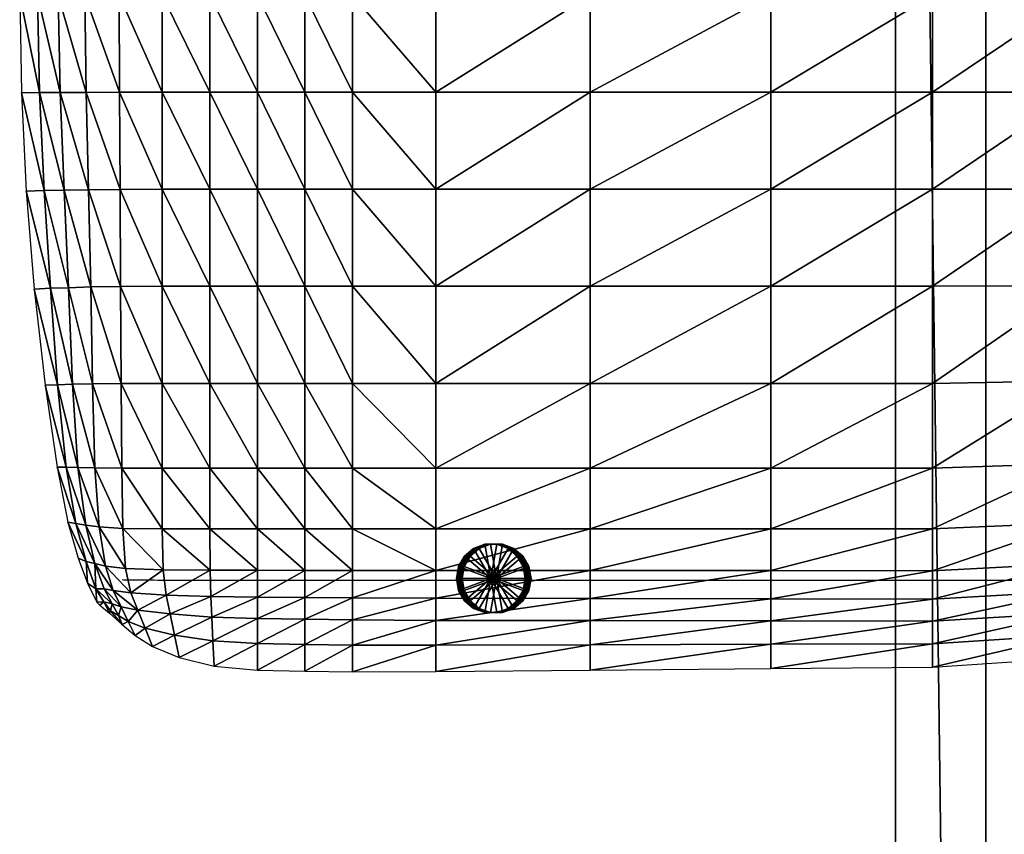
# Model space of a CAD drawing. Header units: inches. Extents: x 13.4 to 35.2, y -33.7 to 45.7.
# Tile 23 of 52: x 14.2 to 25, y 6 to 15. Entities that reach past the tile are written whole.
import ezdxf

# ---------------------------------------------------------------- set-up
doc = ezdxf.new("R2010")
doc.units = ezdxf.units.IN
doc.header["$MEASUREMENT"] = 0
doc.layers.get('0').update_dxf_attribs({"true_color": 0x737373})

# ---------------------------------------------------------------- blocks, each defined once
blk = doc.blocks.new('Box003')
at = {"color": 0}
mesh = blk.add_polyface(dxfattribs=at)
corners = [(-12.999, -7.828, 1.246), (-13.023, -6.755, 1.152), (-13.309, -6.756, 0.882), (-13.266, -7.833, 0.978), (-12.65, -7.824, 1.405), (-12.656, -6.754, 1.316), (-13.037, -5.685, 1.1), (-13.045, -4.616, 1.067), (-13.345, -4.616, 0.769), (-13.332, -5.685, 0.818), (-12.66, -5.685, 1.274), (-12.662, -4.616, 1.256), (-11.661, -6.754, 1.251), (-11.661, -7.823, 1.353), (-11.137, -7.823, 1.29), (-11.661, -5.685, 1.202), (-11.137, -6.754, 1.188), (-12.185, -7.823, 1.416), (-12.185, -6.754, 1.321), (-12.185, -5.685, 1.279), (-13.487, -7.838, 0.638), (-13.538, -6.758, 0.554), (-13.738, -6.759, 0.199), (-13.685, -7.843, 0.263), (-13.56, -5.685, 0.491), (-13.756, -5.685, 0.142), (-13.569, -4.616, 0.437), (-13.756, -4.616, 0.088), (-12.185, -4.616, 1.279), (-11.661, -4.616, 1.202), (-11.137, -5.685, 1.134)]
mesh.append_faces([[corners[k] for k in face] for face in [(0, 1, 2), (2, 3, 0), (4, 5, 1), (1, 0, 4), (6, 7, 8), (8, 9, 6), (10, 11, 7), (7, 6, 10), (6, 1, 5), (5, 10, 6), (9, 2, 1), (1, 6, 9), (12, 13, 14), (15, 12, 16), (17, 18, 5), (5, 4, 17), (13, 12, 18), (18, 17, 13), (19, 18, 12), (12, 15, 19), (10, 5, 18), (18, 19, 10), (20, 21, 22), (22, 23, 20), (3, 2, 21), (21, 20, 3), (24, 21, 2), (2, 9, 24), (25, 22, 21), (21, 24, 25), (24, 26, 27), (27, 25, 24), (9, 8, 26), (26, 24, 9), (10, 19, 28), (28, 11, 10), (19, 15, 29), (29, 28, 19), (29, 15, 30)]], dxfattribs={"vtx2": -1, "color": 0})
mesh = blk.add_polyface(dxfattribs=at)
corners = [(-11.137, -7.823, 1.29), (-11.137, -6.754, 1.188), (-11.661, -6.754, 1.251), (-10.614, -7.823, 1.224), (-10.614, -6.754, 1.123), (-11.137, -8.892, 1.468), (-10.614, -8.892, 1.401), (-11.661, -7.823, 1.353), (-11.137, -9.962, 1.749), (-11.661, -8.892, 1.525), (-10.614, -9.962, 1.691), (-10.614, -10.897, 1.973), (-11.137, -10.897, 2.017), (-11.661, -9.962, 1.785), (-11.137, -5.685, 1.134), (-10.614, -5.685, 1.063), (-11.661, -5.685, 1.202), (-10.09, -7.823, 1.151), (-10.09, -6.754, 1.05), (-9.173, -7.823, 1.024), (-9.173, -6.754, 0.919), (-10.09, -8.892, 1.328), (-9.173, -8.892, 1.206), (-10.09, -9.962, 1.626), (-9.173, -9.962, 1.514), (-10.09, -10.897, 1.92), (-9.173, -10.897, 1.825), (-10.09, -5.685, 0.982), (-11.137, -4.616, 1.134), (-11.661, -4.616, 1.202), (-10.614, -4.616, 1.063), (-10.09, -4.616, 0.982), (-9.173, -4.616, 0.787)]
mesh.append_faces([[corners[k] for k in face] for face in [(0, 1, 2), (3, 4, 1), (1, 0, 3), (0, 5, 6), (6, 3, 0), (5, 0, 7), (8, 5, 9), (10, 6, 5), (5, 8, 10), (11, 10, 8), (12, 8, 13), (14, 1, 4), (4, 15, 14), (1, 14, 16), (17, 18, 4), (4, 3, 17), (19, 20, 18), (18, 17, 19), (17, 21, 22), (22, 19, 17), (3, 6, 21), (21, 17, 3), (23, 21, 6), (6, 10, 23), (24, 22, 21), (21, 23, 24), (23, 25, 26), (10, 11, 25), (25, 23, 10), (27, 18, 20), (15, 4, 18), (18, 27, 15), (14, 28, 29), (15, 30, 28), (28, 14, 15), (27, 31, 30), (30, 15, 27), (32, 31, 27)]], dxfattribs={"vtx2": -1, "color": 0})
mesh = blk.add_polyface(dxfattribs=at)
corners = [(-7.471, -7.823, 0.796), (-9.173, -7.823, 1.024), (-9.173, -8.892, 1.206), (-7.471, -8.892, 0.992), (-7.471, -6.754, 0.684), (-9.173, -6.754, 0.919), (-5.481, -7.823, 0.552), (-5.481, -6.754, 0.43), (-5.481, -8.892, 0.764), (-3.701, -7.823, 0.375), (-3.701, -8.892, 0.602), (-3.701, -6.754, 0.242), (-7.471, -9.962, 1.317), (-9.173, -9.962, 1.514), (-9.173, -10.897, 1.825), (-7.471, -10.897, 1.652), (-5.481, -9.962, 1.108), (-5.481, -10.897, 1.467), (-3.701, -9.962, 0.963), (-3.701, -10.897, 1.34), (-7.471, -5.685, 0.609), (-9.173, -5.685, 0.846), (-7.471, -4.616, 0.552), (-9.173, -4.616, 0.787), (-5.481, -5.685, 0.354), (-5.481, -4.616, 0.3), (-3.701, -5.685, 0.16), (-3.701, -4.616, 0.104), (-10.09, -9.962, 1.626), (-10.09, -5.685, 0.982)]
mesh.append_faces([[corners[k] for k in face] for face in [(0, 1, 2), (2, 3, 0), (4, 5, 1), (1, 0, 4), (0, 6, 7), (7, 4, 0), (3, 8, 6), (6, 0, 3), (9, 6, 8), (8, 10, 9), (11, 7, 6), (6, 9, 11), (12, 13, 14), (14, 15, 12), (3, 2, 13), (13, 12, 3), (12, 16, 8), (8, 3, 12), (15, 17, 16), (16, 12, 15), (18, 16, 17), (17, 19, 18), (10, 8, 16), (16, 18, 10), (20, 21, 5), (5, 4, 20), (22, 23, 21), (21, 20, 22), (20, 24, 25), (25, 22, 20), (4, 7, 24), (24, 20, 4), (26, 24, 7), (7, 11, 26), (27, 25, 24), (24, 26, 27), (14, 13, 28), (5, 21, 29), (29, 21, 23)]], dxfattribs={"vtx2": -1, "color": 0})
mesh = blk.add_polyface(dxfattribs=at)
corners = [(-0.5, -6.196, -0.674), (-0.5, -6.111, -0.674), (-0.248, -6.111, -0.641), (-0.248, -6.196, -0.641), (-0.313, -6.111, -0.056), (-0.686, -6.111, -0.039), (-0.686, -6.196, -0.039), (-0.313, -6.196, -0.056), (0.256, -6.196, -0.527), (0.004, -6.196, -0.608), (0.004, -6.111, -0.608), (0.256, -6.111, -0.527), (0.433, -6.111, 0.008), (0.06, -6.111, -0.057), (0.06, -6.196, -0.057), (0.433, -6.196, 0.008), (-0.746, -6.754, 0.093), (-2.124, -6.754, 0.128), (-2.134, -7.823, 0.272), (0.324, -6.754, 0.138), (-0.785, -7.823, 0.247), (-3.701, -5.685, 0.16), (-2.118, -5.685, 0.04), (-2.113, -4.616, -0.02), (-3.701, -4.616, 0.104), (-3.701, -6.754, 0.242), (-0.72, -5.685, 0.003), (-0.699, -4.616, -0.054), (0.373, -5.685, 0.052), (0.412, -4.616, 0.003)]
mesh.append_faces([[corners[k] for k in face] for face in [(0, 1, 2), (2, 3, 0), (4, 5, 6), (6, 7, 4), (1, 5, 4), (4, 2, 1), (0, 6, 5), (5, 1, 0), (8, 9, 10), (10, 11, 8), (12, 13, 14), (11, 10, 13), (13, 12, 11), (3, 9, 14), (14, 7, 3), (9, 3, 2), (2, 10, 9), (13, 4, 7), (7, 14, 13), (2, 4, 13), (13, 10, 2), (8, 15, 14), (14, 9, 8), (0, 3, 7), (7, 6, 0), (16, 17, 18), (19, 16, 20), (21, 22, 23), (23, 24, 21), (25, 17, 22), (22, 21, 25), (26, 22, 17), (17, 16, 26), (27, 23, 22), (22, 26, 27), (26, 28, 29), (29, 27, 26), (16, 19, 28), (28, 26, 16)]], dxfattribs={"vtx2": -1, "color": 0})
mesh = blk.add_polyface(dxfattribs=at)
corners = [(-0.5, -9.273, -0.139), (-0.5, -9.189, -0.139), (-0.248, -9.189, -0.106), (-0.248, -9.273, -0.106), (-0.313, -9.189, 0.479), (-0.686, -9.189, 0.495), (-0.686, -9.273, 0.495), (-0.313, -9.273, 0.479), (0.256, -9.273, 0.007), (0.004, -9.273, -0.073), (0.004, -9.189, -0.073), (0.256, -9.189, 0.007), (0.433, -9.189, 0.543), (0.06, -9.189, 0.478), (0.06, -9.273, 0.478), (0.433, -9.273, 0.543), (-3.701, -7.823, 0.375), (-2.134, -7.823, 0.272), (-2.124, -6.754, 0.128), (-3.701, -6.754, 0.242), (-3.701, -8.892, 0.602), (-2.144, -8.886, 0.508), (-0.785, -7.823, 0.247), (-0.825, -8.865, 0.484), (-0.746, -6.754, 0.093), (0.255, -7.823, 0.296), (0.324, -6.754, 0.138), (0.187, -8.841, 0.527), (-3.701, -9.962, 0.963), (-2.152, -9.934, 0.871), (-0.857, -9.853, 0.822)]
mesh.append_faces([[corners[k] for k in face] for face in [(0, 1, 2), (2, 3, 0), (4, 5, 6), (6, 7, 4), (1, 5, 4), (4, 2, 1), (0, 6, 5), (5, 1, 0), (8, 9, 10), (10, 11, 8), (12, 13, 14), (11, 10, 13), (13, 12, 11), (3, 9, 14), (14, 7, 3), (9, 3, 2), (2, 10, 9), (13, 4, 7), (7, 14, 13), (2, 4, 13), (13, 10, 2), (8, 15, 14), (14, 9, 8), (0, 3, 7), (7, 6, 0), (16, 17, 18), (18, 19, 16), (20, 21, 17), (17, 16, 20), (22, 17, 21), (21, 23, 22), (17, 22, 24), (22, 25, 26), (23, 27, 25), (25, 22, 23), (21, 20, 28), (23, 21, 29), (27, 23, 30)]], dxfattribs={"vtx2": -1, "color": 0})
mesh = blk.add_polyface(dxfattribs=at)
corners = [(-12.999, -7.828, 1.246), (-12.973, -8.899, 1.366), (-12.644, -8.894, 1.537), (-12.65, -7.824, 1.405), (-13.266, -7.833, 0.978), (-13.217, -8.907, 1.09), (-12.954, -9.966, 1.496), (-13.173, -9.971, 1.206), (-12.639, -9.963, 1.703), (-12.927, -10.893, 1.596), (-12.632, -10.896, 1.837), (-13.116, -10.889, 1.3), (-11.661, -7.823, 1.353), (-11.661, -8.892, 1.525), (-11.137, -8.892, 1.468), (-11.661, -9.962, 1.785), (-11.137, -9.962, 1.749), (-11.661, -10.897, 2.027), (-11.137, -10.897, 2.017), (-12.185, -7.823, 1.416), (-12.185, -8.892, 1.569), (-12.185, -9.962, 1.785), (-12.185, -10.897, 1.973), (-13.338, -9.976, 0.875), (-13.245, -10.886, 1.001), (-13.477, -9.982, 0.525), (-13.345, -10.883, 0.7), (-13.418, -8.914, 0.744), (-13.597, -8.923, 0.363), (-13.487, -7.838, 0.638), (-13.685, -7.843, 0.263)]
mesh.append_faces([[corners[k] for k in face] for face in [(0, 1, 2), (2, 3, 0), (4, 5, 1), (1, 0, 4), (6, 1, 5), (5, 7, 6), (8, 2, 1), (1, 6, 8), (6, 9, 10), (10, 8, 6), (7, 11, 9), (9, 6, 7), (12, 13, 14), (13, 15, 16), (15, 17, 18), (19, 20, 13), (13, 12, 19), (3, 2, 20), (20, 19, 3), (21, 20, 2), (2, 8, 21), (15, 13, 20), (20, 21, 15), (21, 22, 17), (17, 15, 21), (22, 21, 8), (23, 24, 11), (11, 7, 23), (25, 26, 24), (24, 23, 25), (23, 27, 28), (28, 25, 23), (7, 5, 27), (27, 23, 7), (29, 27, 5), (5, 4, 29), (30, 28, 27), (27, 29, 30)]], dxfattribs={"vtx2": -1, "color": 0})
mesh = blk.add_polyface(dxfattribs=at)
corners = [(-3.701, -12.338, 1.608), (-2.168, -12.251, 1.515), (-2.166, -11.946, 1.62), (-3.701, -12.026, 1.723), (-3.701, -12.581, 1.376), (-2.17, -12.489, 1.297), (-0.922, -11.984, 1.387), (-0.929, -12.205, 1.212), (-0.912, -11.706, 1.464), (0.063, -11.423, 1.364), (0.05, -11.662, 1.32), (-3.701, -9.962, 0.963), (-2.152, -9.934, 0.871), (-2.144, -8.886, 0.508), (-3.701, -10.897, 1.34), (-2.158, -10.846, 1.244), (-0.857, -9.853, 0.822), (-0.882, -10.693, 1.155), (-0.825, -8.865, 0.484), (-5.481, -12.025, 1.817), (-3.701, -11.565, 1.614), (-5.481, -11.565, 1.722), (-2.163, -11.497, 1.511), (-0.9, -11.293, 1.378), (0.04, -11.856, 1.189), (-0.936, -12.444, 1.004), (0.024, -12.091, 0.989), (-0.942, -12.692, 0.78), (-2.172, -12.734, 1.067), (-2.173, -12.985, 0.831), (-3.701, -12.832, 1.135), (-3.701, -13.089, 0.889), (-5.481, -13.102, 0.951), (-5.481, -12.836, 1.21)]
mesh.append_faces([[corners[k] for k in face] for face in [(0, 1, 2), (2, 3, 0), (4, 5, 1), (1, 0, 4), (6, 1, 5), (5, 7, 6), (8, 2, 1), (1, 6, 8), (9, 8, 6), (10, 6, 7), (11, 12, 13), (14, 15, 12), (12, 11, 14), (16, 12, 15), (15, 17, 16), (12, 16, 18), (19, 3, 20), (21, 20, 14), (20, 22, 15), (15, 14, 20), (3, 2, 22), (22, 20, 3), (23, 22, 2), (2, 8, 23), (17, 15, 22), (22, 23, 17), (24, 7, 25), (26, 25, 27), (25, 28, 29), (29, 27, 25), (7, 5, 28), (28, 25, 7), (30, 28, 5), (5, 4, 30), (31, 29, 28), (28, 30, 31), (32, 31, 30), (33, 30, 4)]], dxfattribs={"vtx2": -1, "color": 0})
mesh = blk.add_polyface(dxfattribs=at)
corners = [(-12.728, -12.243, 1.505), (-12.812, -11.976, 1.59), (-12.927, -11.946, 1.355), (-12.827, -12.224, 1.315), (-12.53, -12.271, 1.687), (-12.59, -12.002, 1.815), (-11.661, -10.897, 2.027), (-11.661, -11.565, 2.143), (-11.137, -11.565, 2.155), (-11.658, -12.019, 2.125), (-11.137, -12.021, 2.151), (-12.185, -11.565, 2.045), (-12.185, -10.897, 1.973), (-12.632, -10.896, 1.837), (-12.62, -11.56, 1.87), (-12.174, -12.015, 2.004), (-12.639, -9.963, 1.703), (-12.879, -11.544, 1.624), (-12.927, -10.893, 1.596), (-13.116, -10.889, 1.3), (-13.029, -11.524, 1.35), (-11.651, -12.31, 1.966), (-12.143, -12.294, 1.853), (-13.024, -11.924, 1.137), (-13.113, -11.888, 0.941), (-13.009, -12.162, 0.992), (-12.917, -12.225, 1.126), (-13.137, -11.507, 1.092), (-13.224, -11.49, 0.841), (-13.245, -10.886, 1.001), (-13.345, -10.883, 0.7)]
mesh.append_faces([[corners[k] for k in face] for face in [(0, 1, 2), (2, 3, 0), (4, 5, 1), (1, 0, 4), (6, 7, 8), (7, 9, 10), (11, 12, 13), (13, 14, 11), (7, 6, 12), (12, 11, 7), (11, 15, 9), (9, 7, 11), (14, 5, 15), (15, 11, 14), (16, 13, 12), (17, 18, 19), (19, 20, 17), (14, 13, 18), (18, 17, 14), (17, 1, 5), (5, 14, 17), (20, 2, 1), (1, 17, 20), (10, 9, 21), (9, 15, 22), (15, 5, 4), (4, 22, 15), (23, 24, 25), (25, 26, 23), (26, 3, 2), (2, 23, 26), (27, 23, 2), (2, 20, 27), (28, 24, 23), (23, 27, 28), (27, 29, 30), (30, 28, 27), (20, 19, 29), (29, 27, 20)]], dxfattribs={"vtx2": -1, "color": 0})
mesh = blk.add_polyface(dxfattribs=at)
corners = [(-11.137, -11.565, 2.155), (-11.137, -10.897, 2.017), (-11.661, -10.897, 2.027), (-10.614, -11.565, 2.124), (-10.614, -10.897, 1.973), (-11.137, -12.021, 2.151), (-10.614, -12.022, 2.129), (-11.661, -11.565, 2.143), (-11.137, -9.962, 1.749), (-10.09, -11.565, 2.088), (-10.09, -10.897, 1.92), (-9.173, -11.565, 2.016), (-10.09, -12.023, 2.107), (-9.173, -12.023, 2.055), (-11.137, -12.317, 1.991), (-10.614, -12.321, 1.972), (-11.137, -12.554, 1.733), (-10.614, -12.561, 1.714), (-11.64, -12.536, 1.717), (-11.651, -12.31, 1.966), (-10.09, -12.325, 1.954), (-9.173, -12.329, 1.909), (-10.09, -12.568, 1.695), (-9.173, -12.573, 1.654), (-10.09, -12.845, 1.4), (-10.614, -12.838, 1.416), (-10.614, -13.134, 1.098), (-10.09, -13.14, 1.086), (-11.137, -12.827, 1.434), (-11.137, -13.12, 1.114), (-11.628, -12.798, 1.431), (-11.615, -13.077, 1.125)]
mesh.append_faces([[corners[k] for k in face] for face in [(0, 1, 2), (3, 4, 1), (1, 0, 3), (0, 5, 6), (6, 3, 0), (5, 0, 7), (8, 1, 4), (9, 10, 4), (4, 3, 9), (10, 9, 11), (9, 12, 13), (3, 6, 12), (12, 9, 3), (14, 15, 6), (6, 5, 14), (16, 17, 15), (15, 14, 16), (18, 16, 14), (19, 14, 5), (13, 12, 20), (21, 20, 22), (20, 15, 17), (17, 22, 20), (12, 6, 15), (15, 20, 12), (23, 22, 24), (24, 25, 26), (26, 27, 24), (22, 17, 25), (25, 24, 22), (28, 25, 17), (17, 16, 28), (29, 26, 25), (25, 28, 29), (28, 30, 31), (31, 29, 28), (16, 18, 30), (30, 28, 16)]], dxfattribs={"vtx2": -1, "color": 0})
mesh = blk.add_polyface(dxfattribs=at)
corners = [(-7.471, -12.332, 1.81), (-9.173, -12.329, 1.909), (-9.173, -12.573, 1.654), (-7.471, -12.575, 1.565), (-7.471, -12.024, 1.943), (-9.173, -12.023, 2.055), (-5.481, -12.335, 1.697), (-5.481, -12.025, 1.817), (-5.481, -12.577, 1.461), (-3.701, -12.338, 1.608), (-3.701, -12.581, 1.376), (-3.701, -12.026, 1.723), (-9.173, -11.565, 2.016), (-9.173, -10.897, 1.825), (-10.09, -10.897, 1.92), (-10.09, -11.565, 2.088), (-7.471, -11.565, 1.875), (-7.471, -10.897, 1.652), (-5.481, -11.565, 1.722), (-5.481, -10.897, 1.467), (-3.701, -11.565, 1.614), (-3.701, -10.897, 1.34), (-10.09, -12.325, 1.954), (-10.09, -12.568, 1.695), (-3.701, -12.832, 1.135), (-5.481, -12.836, 1.21), (-5.481, -13.102, 0.951), (-7.471, -12.842, 1.295), (-7.471, -13.121, 1.014), (-9.173, -12.847, 1.366), (-9.173, -13.136, 1.063), (-10.09, -12.845, 1.4), (-10.09, -13.14, 1.086)]
mesh.append_faces([[corners[k] for k in face] for face in [(0, 1, 2), (2, 3, 0), (4, 5, 1), (1, 0, 4), (0, 6, 7), (7, 4, 0), (3, 8, 6), (6, 0, 3), (9, 6, 8), (8, 10, 9), (11, 7, 6), (6, 9, 11), (12, 13, 14), (5, 12, 15), (16, 12, 5), (5, 4, 16), (17, 13, 12), (12, 16, 17), (16, 18, 19), (19, 17, 16), (4, 7, 18), (18, 16, 4), (20, 18, 7), (21, 19, 18), (22, 1, 5), (23, 2, 1), (24, 25, 26), (10, 8, 25), (27, 25, 8), (8, 3, 27), (28, 26, 25), (25, 27, 28), (27, 29, 30), (30, 28, 27), (3, 2, 29), (29, 27, 3), (31, 29, 2), (32, 30, 29), (29, 31, 32)]], dxfattribs={"vtx2": -1, "color": 0})
mesh = blk.add_polyface(dxfattribs=at)
corners = [(-12.728, -12.243, 1.505), (-12.639, -12.422, 1.382), (-12.453, -12.459, 1.511), (-12.53, -12.271, 1.687), (-12.827, -12.224, 1.315), (-12.738, -12.391, 1.254), (-11.137, -12.317, 1.991), (-11.651, -12.31, 1.966), (-11.64, -12.536, 1.717), (-12.143, -12.294, 1.853), (-11.658, -12.019, 2.125), (-12.099, -12.501, 1.633), (-12.051, -12.735, 1.384), (-11.628, -12.798, 1.431), (-12.001, -12.983, 1.121), (-11.615, -13.077, 1.125), (-12.373, -12.658, 1.314), (-12.292, -12.862, 1.106), (-12.56, -12.585, 1.239), (-12.484, -12.74, 1.086), (-12.668, -12.52, 1.17), (-12.627, -12.617, 1.063), (-12.755, -12.467, 1.115), (-12.768, -12.495, 1.041), (-12.828, -12.369, 1.131), (-12.873, -12.404, 1.024), (-12.917, -12.225, 1.126), (-12.908, -12.374, 1.019), (-13.009, -12.162, 0.992), (-12.908, -12.374, 1.019)]
mesh.append_faces([[corners[k] for k in face] for face in [(0, 1, 2), (2, 3, 0), (4, 5, 1), (1, 0, 4), (6, 7, 8), (9, 7, 10), (11, 8, 7), (7, 9, 11), (9, 3, 2), (2, 11, 9), (12, 13, 8), (8, 11, 12), (14, 15, 13), (13, 12, 14), (12, 16, 17), (17, 14, 12), (11, 2, 16), (16, 12, 11), (18, 16, 2), (2, 1, 18), (19, 17, 16), (16, 18, 19), (18, 20, 21), (21, 19, 18), (1, 5, 20), (20, 18, 1), (22, 23, 21), (21, 20, 22), (24, 25, 23), (23, 22, 24), (22, 20, 5), (5, 24, 22), (26, 24, 5), (5, 4, 26), (27, 25, 24), (24, 26, 27), (26, 28, 29), (29, 27, 26)]], dxfattribs={"vtx2": -1, "color": 0})
blk = doc.blocks.new('Cylinder003')
at = {"color": 0}
mesh = blk.add_polyface(dxfattribs=at)
corners = [(0, 0), (0.382, 0), (0.359, 0.131), (0.292, 0.245), (0.191, 0.331), (0.066, 0.376), (-0.066, 0.376), (-0.191, 0.331), (-0.292, 0.245), (-0.359, 0.131), (-0.382, 0), (-0.359, -0.131), (-0.292, -0.245), (-0.191, -0.331), (-0.066, -0.376), (0.066, -0.376), (0.191, -0.331), (0.292, -0.245), (0.359, -0.131), (0.382, 0, 0.121), (0.359, 0.131, 0.121), (0.292, 0.245, 0.121), (0.191, 0.331, 0.121), (0.066, 0.376, 0.121), (-0.066, 0.376, 0.121), (-0.191, 0.331, 0.121), (-0.292, 0.245, 0.121), (-0.359, 0.131, 0.121), (-0.382, 0, 0.121), (-0.359, -0.131, 0.121), (-0.292, -0.245, 0.121), (-0.191, -0.331, 0.121), (-0.066, -0.376, 0.121), (0.066, -0.376, 0.121), (0.191, -0.331, 0.121), (0.292, -0.245, 0.121), (0.359, -0.131, 0.121), (0.382, 0, 0.242), (0.359, 0.131, 0.242), (0.292, 0.245, 0.242), (0.191, 0.331, 0.242), (0.066, 0.376, 0.242), (-0.066, 0.376, 0.242), (-0.191, 0.331, 0.242), (-0.292, 0.245, 0.242), (-0.359, 0.131, 0.242), (-0.382, 0, 0.242), (-0.359, -0.131, 0.242), (-0.292, -0.245, 0.242), (-0.191, -0.331, 0.242), (-0.066, -0.376, 0.242), (0.066, -0.376, 0.242), (0.191, -0.331, 0.242), (0.292, -0.245, 0.242), (0.359, -0.131, 0.242), (0.382, 0, 0.364), (0.359, 0.131, 0.364), (0.292, 0.245, 0.364), (0.191, 0.331, 0.364), (0.066, 0.376, 0.364), (-0.066, 0.376, 0.364), (-0.191, 0.331, 0.364), (-0.292, 0.245, 0.364), (-0.359, 0.131, 0.364), (-0.382, 0, 0.364), (-0.359, -0.131, 0.364), (-0.292, -0.245, 0.364), (-0.191, -0.331, 0.364), (-0.066, -0.376, 0.364), (0.066, -0.376, 0.364), (0.191, -0.331, 0.364), (0.292, -0.245, 0.364), (0.359, -0.131, 0.364), (0.382, 0, 0.485), (0.359, 0.131, 0.485), (0.292, 0.245, 0.485), (0.191, 0.331, 0.485), (0.066, 0.376, 0.485), (-0.066, 0.376, 0.485), (-0.191, 0.331, 0.485), (-0.292, 0.245, 0.485), (-0.359, 0.131, 0.485), (-0.382, 0, 0.485), (-0.359, -0.131, 0.485), (-0.292, -0.245, 0.485), (-0.191, -0.331, 0.485), (-0.066, -0.376, 0.485), (0.066, -0.376, 0.485), (0.191, -0.331, 0.485), (0.292, -0.245, 0.485), (0.359, -0.131, 0.485), (0.382, 0, 0.606), (0.359, 0.131, 0.606), (0.292, 0.245, 0.606), (0.191, 0.331, 0.606), (0.066, 0.376, 0.606), (-0.066, 0.376, 0.606), (-0.191, 0.331, 0.606), (-0.292, 0.245, 0.606), (-0.359, 0.131, 0.606), (-0.382, 0, 0.606), (-0.359, -0.131, 0.606), (-0.292, -0.245, 0.606), (-0.191, -0.331, 0.606), (-0.066, -0.376, 0.606), (0.066, -0.376, 0.606), (0.191, -0.331, 0.606), (0.292, -0.245, 0.606), (0.359, -0.131, 0.606), (0, 0, 0.606)]
mesh.append_faces([[corners[k] for k in face] for face in [(1, 20, 19), (2, 21, 20), (3, 22, 21), (4, 23, 22), (5, 24, 23), (6, 25, 24), (7, 26, 25), (8, 27, 26), (9, 28, 27), (10, 29, 28), (11, 30, 29), (12, 31, 30), (13, 32, 31), (14, 33, 32), (15, 34, 33), (16, 35, 34), (17, 36, 35), (18, 19, 36), (19, 38, 37), (20, 39, 38), (21, 40, 39), (22, 41, 40), (23, 42, 41), (24, 43, 42), (25, 44, 43), (26, 45, 44), (27, 46, 45), (28, 47, 46), (29, 48, 47), (30, 49, 48), (31, 50, 49), (32, 51, 50), (33, 52, 51), (34, 53, 52), (35, 54, 53), (36, 37, 54), (37, 56, 55), (38, 57, 56), (39, 58, 57), (40, 59, 58), (41, 60, 59), (42, 61, 60), (43, 62, 61), (44, 63, 62), (45, 64, 63), (46, 65, 64), (47, 66, 65), (48, 67, 66), (49, 68, 67), (50, 69, 68), (51, 70, 69), (52, 71, 70), (53, 72, 71), (54, 55, 72), (55, 74, 73), (56, 75, 74), (57, 76, 75), (58, 77, 76), (59, 78, 77), (60, 79, 78), (61, 80, 79), (62, 81, 80), (63, 82, 81), (64, 83, 82), (65, 84, 83), (66, 85, 84), (67, 86, 85), (68, 87, 86), (69, 88, 87), (70, 89, 88), (71, 90, 89), (72, 73, 90), (73, 92, 91), (74, 93, 92), (75, 94, 93), (76, 95, 94), (77, 96, 95), (78, 97, 96), (79, 98, 97), (80, 99, 98), (81, 100, 99), (82, 101, 100), (83, 102, 101), (84, 103, 102), (85, 104, 103), (86, 105, 104), (87, 106, 105), (88, 107, 106), (89, 108, 107), (90, 91, 108)]], dxfattribs={"vtx0": -1, "color": 0})
mesh.append_faces([[corners[k] for k in face] for face in [(0, 2, 1), (0, 3, 2), (0, 4, 3), (0, 5, 4), (0, 6, 5), (0, 7, 6), (0, 8, 7), (0, 9, 8), (0, 10, 9), (0, 11, 10), (0, 12, 11), (0, 13, 12), (0, 14, 13), (0, 15, 14), (0, 16, 15), (0, 17, 16), (0, 18, 17), (0, 1, 18), (109, 91, 92), (109, 92, 93), (109, 93, 94), (109, 94, 95), (109, 95, 96), (109, 96, 97), (109, 97, 98), (109, 98, 99), (109, 99, 100), (109, 100, 101), (109, 101, 102), (109, 102, 103), (109, 103, 104), (109, 104, 105), (109, 105, 106), (109, 106, 107), (109, 107, 108), (109, 108, 91)]], dxfattribs={"vtx0": -1, "vtx2": -1, "color": 0})
mesh.append_faces([[corners[k] for k in face] for face in [(1, 2, 20), (2, 3, 21), (3, 4, 22), (4, 5, 23), (5, 6, 24), (6, 7, 25), (7, 8, 26), (8, 9, 27), (9, 10, 28), (10, 11, 29), (11, 12, 30), (12, 13, 31), (13, 14, 32), (14, 15, 33), (15, 16, 34), (16, 17, 35), (17, 18, 36), (18, 1, 19), (19, 20, 38), (20, 21, 39), (21, 22, 40), (22, 23, 41), (23, 24, 42), (24, 25, 43), (25, 26, 44), (26, 27, 45), (27, 28, 46), (28, 29, 47), (29, 30, 48), (30, 31, 49), (31, 32, 50), (32, 33, 51), (33, 34, 52), (34, 35, 53), (35, 36, 54), (36, 19, 37), (37, 38, 56), (38, 39, 57), (39, 40, 58), (40, 41, 59), (41, 42, 60), (42, 43, 61), (43, 44, 62), (44, 45, 63), (45, 46, 64), (46, 47, 65), (47, 48, 66), (48, 49, 67), (49, 50, 68), (50, 51, 69), (51, 52, 70), (52, 53, 71), (53, 54, 72), (54, 37, 55), (55, 56, 74), (56, 57, 75), (57, 58, 76), (58, 59, 77), (59, 60, 78), (60, 61, 79), (61, 62, 80), (62, 63, 81), (63, 64, 82), (64, 65, 83), (65, 66, 84), (66, 67, 85), (67, 68, 86), (68, 69, 87), (69, 70, 88), (70, 71, 89), (71, 72, 90), (72, 55, 73), (73, 74, 92), (74, 75, 93), (75, 76, 94), (76, 77, 95), (77, 78, 96), (78, 79, 97), (79, 80, 98), (80, 81, 99), (81, 82, 100), (82, 83, 101), (83, 84, 102), (84, 85, 103), (85, 86, 104), (86, 87, 105), (87, 88, 106), (88, 89, 107), (89, 90, 108), (90, 73, 91)]], dxfattribs={"vtx2": -1, "color": 0})
blk = doc.blocks.new('Line002')
at = {"color": 0}
blk.add_polyline3d([(-10.113, -0.218, 0.461), (-10.098, -0.219, 0.57), (-10.08, -0.219, 0.672), (-10.059, -0.22, 0.768), (-10.036, -0.22, 0.858), (-10.01, -0.221, 0.943), (-9.981, -0.221, 1.023), (-9.951, -0.221, 1.097), (-9.918, -0.221, 1.166), (-9.882, -0.222, 1.231), (-9.845, -0.222, 1.291), (-9.805, -0.222, 1.347), (-9.764, -0.222, 1.398), (-9.721, -0.223, 1.446), (-9.676, -0.223, 1.49), (-9.629, -0.223, 1.53), (-9.581, -0.223, 1.567), (-9.532, -0.223, 1.601), (-9.481, -0.223, 1.631), (-9.428, -0.223, 1.659), (-9.375, -0.223, 1.685), (-9.32, -0.223, 1.708), (-9.265, -0.223, 1.729), (-9.151, -0.224, 1.764), (-9.034, -0.224, 1.794), (-8.915, -0.223, 1.819), (-8.673, -0.223, 1.861), (1.296, -0.224, 0.741)], dxfattribs=at)

msp = doc.modelspace()

# ---------------------------------------------------------------- block references
at = {"color": 8, "true_color": 0x737373}
for name, p in [('Box003', (27.916, 20.912, 0.584)), ('Line002', (25.402, 9.006, 0.33))]:
    msp.add_blockref(name, p, dxfattribs=at)
at = {"color": 8, "true_color": 0x737373, "extrusion": (0.104282, 0, 0.994548), "rotation": 269.9999974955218}
msp.add_blockref('Cylinder003', (8.801, -19.127, 3.136), dxfattribs=at)

# ---------------------------------------------------------------- meshes
at = {"color": 8, "true_color": 0x737373}
mesh = msp.add_polyface(dxfattribs=at)
corners = [(23.807, 44.444, -3.615), (23.807, -32.556, -3.615), (24.801, 44.444, -3.615), (24.801, -32.556, -3.615), (23.807, 44.444, -0.645), (23.807, -32.556, -0.645), (24.801, 44.444, -0.645), (24.801, -32.556, -0.645)]
mesh.append_faces([[corners[k] for k in face] for face in [(0, 2, 3), (3, 1, 0), (4, 5, 7), (7, 6, 4), (0, 1, 5), (5, 4, 0), (1, 3, 7), (7, 5, 1), (3, 2, 6), (6, 7, 3), (2, 0, 4), (4, 6, 2)]], dxfattribs={"vtx2": -1, "color": 8})

doc.saveas('drawing.dxf')
